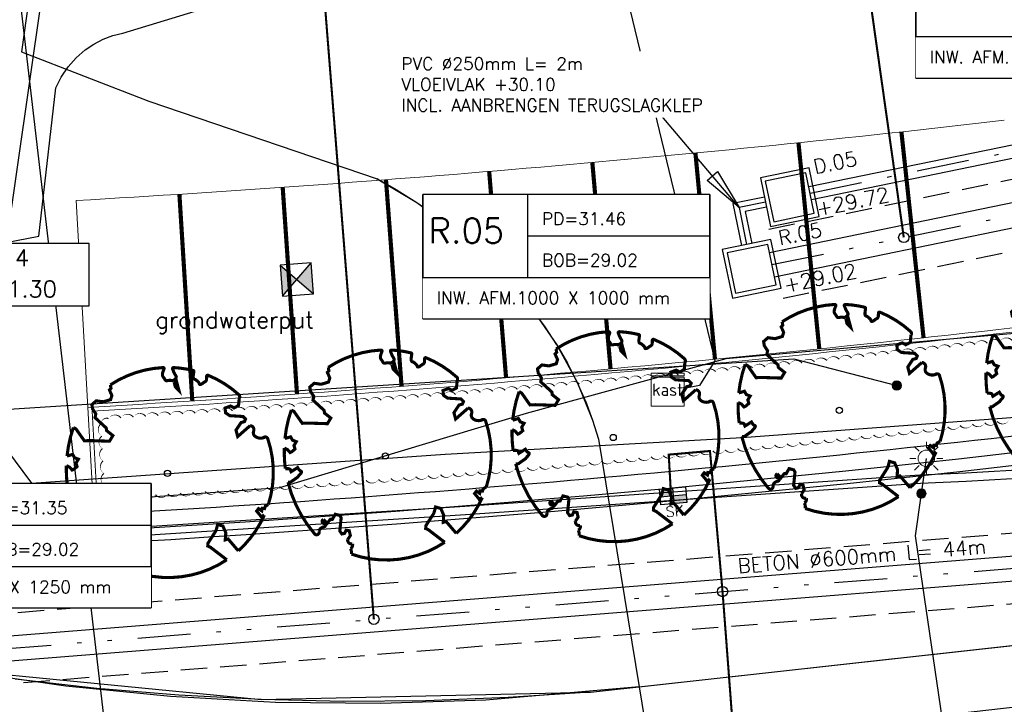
# Model space of a CAD drawing. Header units: metres. Extents: x 202952 to 203755, y 348959 to 349702.
# Tile 26 of 91: x 203208 to 203231, y 349342 to 349359. Entities that reach past the tile are written whole.
import ezdxf
from ezdxf.enums import TextEntityAlignment as Align

# ---------------------------------------------------------------- set-up
doc = ezdxf.new("R2010")
doc.units = ezdxf.units.M
for name, pattern in [('1-200 DASHDOT', [2.54, 1.27, -0.635, 0, -0.635]), ('1-200 DIVIDE', [3.175, 1.27, -0.635, 0, -0.635, 0, -0.635]), ('1-200 HIDDEN', [0.9525, 0.635, -0.3175]), ('PH 1-1 STREEP', [2, 1, -1])]:
    doc.linetypes.add(name, pattern=pattern)
for name, color, linetype in [('PH-BEST-KL-DATA_ZIGGO BV', 12, '1-200 ZIGGO'), ('PH-BEST-KL-ET_MIDDENSPANNING_ENEXIS', 12, '1-200 MIDDENSPANNING'), ('PH-BEST-KL-GAS_HOGEDRUK_ENEXIS', 12, '1-200 GASLEIDING HOGE DRUK'), ('PH-BEST-KL-LAAGSPANNING-ENEXIS', 12, '1-200 LAAGSPANNING'), ('PH-BEST-KL-WATER-WML-buiten gebruik', 11, '1-200 WML'), ('PH-BEST-PUT-HANDHAVEN', 84, 'Continuous'), ('PH-BEST-RIO-TEKST', 8, 'Continuous'), ('PH-INM-KANTVERHARDING', 253, 'Continuous'), ('PH-NIEUW-AFSCHEIDING MATERIAAL PARKEERVAK', 115, 'PH 1-1 STREEP'), ('PH-NIEUW-BAND-20-30', 115, 'Continuous'), ('PH-NIEUW-BEPLANTING- OMRANDING', 115, 'Continuous'), ('PH-NIEUW-BEPLANTING-BOOM', 98, 'Continuous'), ('PH-NIEUW-BEPLANTING-HAAG', 115, '1-200 BLOKHAAG'), ('PH-RIO-KOLK', 240, 'Continuous'), ('PH-RIO-KOLKAANSLUITING', 150, '1-200 HIDDEN'), ('PH-RIO-PUT-DWA', 240, 'Continuous'), ('PH-RIO-PUT-RWA', 150, 'Continuous'), ('PH-RIO-STRENG-DWA', 240, '1-200 DASHDOT'), ('PH-RIO-STRENG-INFILTRATIE', 8, '1-200 HIDDEN'), ('PH-RIO-STRENG-IT', 150, '1-200 DIVIDE'), ('PH-RIO-TEKST', 7, 'Continuous'), ('PH-RIO-TEKST-DWA-PUTTENSTAAT', 7, 'Continuous'), ('PH-RIO-VLOEIVLAKHOOGTE', 7, 'Continuous')]:
    doc.layers.add(name, color=color, linetype=linetype)
doc.layers.add('PH-NIEUW-AFSCHEIDING PARKEERVAK MAATVOERING', color=115, linetype='Continuous', lineweight=5)
doc.layers.add('PH-NIEUW-OPSLUITBAND-10', color=115, linetype='Continuous', lineweight=18)
doc.styles.add('NLCS-ISO', font='txt')
doc.styles.add('ROMANS', font='romans.shx')
doc.linetypes.add('1-200 BLOKHAAG', pattern='A,0,-0.035,[1,Gras.shx,S=5,R=0,X=0,Y=0.0025],-0.475', length=0.51)
doc.linetypes.add('1-200 GASLEIDING HOGE DRUK', pattern='A,1.5,-0.6,["GAS HD",ROMANS,S=0.24,R=0,X=-0.5,Y=-0.12],-1.1', length=3.2)
doc.linetypes.add('1-200 LAAGSPANNING', pattern='A,1.5,-0.6,["LS",ROMANS,S=0.24,R=0,X=-0.45,Y=-0.12],-0.05', length=2.15)
doc.linetypes.add('1-200 MIDDENSPANNING', pattern='A,1.5,-0.6,["MS",ROMANS,S=0.24,R=0,X=-0.5,Y=-0.12],-0.05', length=2.15)
doc.linetypes.add('1-200 WML', pattern='A,1.5,-0.6,["WML",ROMANS,S=0.24,R=0,X=-0.5,Y=-0.12],-0.3', length=2.4)
doc.linetypes.add('1-200 ZIGGO', pattern='A,1.5,-0.6,["ZIGGO",ROMANS,S=0.24,R=0,X=-0.5,Y=-0.12],-0.65', length=2.75)

# ---------------------------------------------------------------- blocks, each defined once
blk = doc.blocks.new('SKL-WTB_HULP_KAST-SO')
at = {"color": 0, "linetype": 'ByBlock', "lineweight": 18}
for points in [[(-2, 2), (2, 2), (2, 1.68), (-2, 1.68)], [(-2, 1.52), (2, 1.52), (2, -2), (-2, -2)]]:
    blk.add_lwpolyline(points, close=True, dxfattribs=at)
at = {"color": 0, "linetype": 'ByBlock', "lineweight": 18, "style": 'NLCS-ISO'}
blk.add_text('kast', height=1.5, dxfattribs=at).set_placement((0, 0), align=Align.MIDDLE_CENTER)
at = {"color": 0, "linetype": 'ByBlock', "lineweight": 18, "style": 'NLCS-ISO', "flags": 1}
for tag, p in [('TYPE', (2.5, 0)), ('LABEL', (2.5, -1.5)), ('OMSCHRIJVING', (2.5, -3))]:
    blk.add_attdef(tag, p, '', height=1, dxfattribs=at)
blk = doc.blocks.new('SKL-WTB_HULP_MOF-SO')
at = {"linetype": 'ByBlock', "lineweight": 18}
h = blk.add_hatch(color=0, dxfattribs=at)
h.dxf.hatch_style = 1
h.paths.add_polyline_path([(-0.5625, 0, 1), (0.5625, 0, 1)])
at = {"color": 0, "linetype": 'ByBlock', "lineweight": 18}
blk.add_circle((0, 0), 0.5625, dxfattribs=at)
at = {"color": 0, "linetype": 'ByBlock', "lineweight": 18, "style": 'NLCS-ISO', "flags": 1}
for tag, p in [('TYPE', (1.5, 0)), ('LABEL', (1.5, -1.5)), ('OMSCHRIJVING', (1.5, -3))]:
    blk.add_attdef(tag, p, '', height=1, dxfattribs=at)
blk = doc.blocks.new('SKL-WTB_HULP_OVERIG-SO')
at = {"color": 0, "linetype": 'ByBlock', "lineweight": 18}
for points in [[(-0.14, 0.14), (0.14, -0.14)], [(0.14, 0.14), (-0.14, -0.14)]]:
    blk.add_lwpolyline(points, dxfattribs=at)
at = {"color": 0, "linetype": 'ByBlock', "lineweight": 18, "style": 'NLCS-ISO', "flags": 1}
for tag, p in [('TYPE', (1.5, 0)), ('LABEL', (1.5, -1.5)), ('OMSCHRIJVING', (1.5, -3))]:
    blk.add_attdef(tag, p, '', height=1, dxfattribs=at)
blk = doc.blocks.new('SKL-ET_OV_LICHTMAST-SO')
at = {"color": 0, "linetype": 'ByBlock', "lineweight": 18}
for points in [[(-1.41, 1.41), (-0.88, 0.88)], [(0, 2), (0, 1.25)], [(0.88, 0.88), (1.41, 1.41)], [(-1.25, 0), (-2, 0)], [(2, 0), (1.25, 0)], [(-1.41, -1.41), (-0.88, -0.88)], [(0.88, -0.88), (1.41, -1.41)], [(0, -1.25), (0, -2)]]:
    blk.add_lwpolyline(points, dxfattribs=at)
blk.add_circle((0, 0), 1, dxfattribs=at)
blk = doc.blocks.new('*U12')
h = blk.add_hatch(color=256)
h.paths.add_polyline_path([(0, 0), (-0.375, 0.375), (-0.375, -0.375)])
h.paths.add_polyline_path([(0.375, 0.375), (0, 0), (0.375, -0.375)])
for p, q in [((-0.375, -0.375), (0.375, 0.375)), ((-0.375, 0.375), (0.375, -0.375))]:
    blk.add_line(p, q)
blk.add_lwpolyline([(-0.375, -0.375), (0.375, -0.375), (0.375, 0.375), (-0.375, 0.375)], close=True)
blk = doc.blocks.new('*U37')
at = {"const_width": 0.03}
blk.add_lwpolyline([(0.0865, 0.9424), (0.0882, 0.9444), (0.0899, 0.9462), (0.0915, 0.9478), (0.093, 0.9493), (0.0945, 0.9508), (0.096, 0.9523), (0.0974, 0.9539), (0.0989, 0.9558), (0.1003, 0.9579), (0.1016, 0.9604), (0.1026, 0.9635), (0.1033, 0.9672), (0.1035, 0.9716), (0.103, 0.9769), (0.1018, 0.9832), (0.0951, 1.0069, -0.52938), (0.1058, 1.0198, -0.087139), (0.4437, 0.9249, -0.372341), (0.4569, 0.8945), (0.4708, 0.8238), (0.436, 0.7892), (0.3984, 0.7971), (0.3534, 0.7633), (0.3706, 0.7205), (0.4172, 0.7055), (0.5424, 0.7342), (0.5729, 0.7174), (0.5699, 0.6905), (0.5414, 0.6729), (0.5154, 0.5883), (0.5486, 0.534), (0.6336, 0.6693, -0.504641), (0.6812, 0.6279, 0.331948), (0.7087, 0.5842, 0.282008), (0.7986, 0.6008), (0.7914, 0.597, -0.512156), (0.8325, 0.5967, -0.16076), (1.0189, -0.0112), (0.9955, -0.0338), (0.9953, -0.0588), (0.9724, -0.063), (0.9752, -0.0876), (0.9396, -0.0761), (0.9288, -0.1038), (0.9728, -0.1331), (0.9865, -0.1439), (1.0107, -0.1198, -0.106371), (0.8681, -0.5221), (0.7411, -0.4402), (0.7175, -0.4564), (0.7025, -0.389), (0.6572, -0.3347), (0.6047, -0.3352), (0.6059, -0.398), (0.5661, -0.5355), (0.5721, -0.5618), (0.601, -0.5659), (0.786, -0.6366, -0.236298), (-0.045, -1.0027, 0.159625), (-0.0694, -0.954, 0.350802), (-0.063, -0.9056, -0.504641), (-0.12, -0.8786), (-0.1061, -0.834), (-0.1295, -0.7925), (-0.1603, -0.7956), (-0.165, -0.8288), (-0.1884, -0.8423), (-0.2161, -0.8211), (-0.24, -0.695), (-0.2582, -0.6767), (-0.3044, -0.6782), (-0.3172, -0.733), (-0.3361, -0.7389), (-0.3538, -0.7846), (-0.4007, -0.7595, 0.733583), (-0.3835, -0.7945, -0.861625), (-0.374, -0.8255, 0.279978), (-0.4086, -0.8785), (-0.4072, -0.8805, -0.827056), (-0.4416, -0.9165, -0.116774), (-0.8304, -0.5113), (-0.8229, -0.5098), (-0.8167, -0.5081), (-0.8118, -0.5062), (-0.8079, -0.504), (-0.8049, -0.5018), (-0.8026, -0.4995), (-0.8009, -0.4972), (-0.7535, -0.4368), (-0.7525, -0.4347), (-0.7517, -0.4327), (-0.751, -0.4307), (-0.7503, -0.4287), (-0.7497, -0.4266), (-0.7489, -0.4245), (-0.7481, -0.4222), (-0.747, -0.4198), (-0.7457, -0.4171), (-0.7443, -0.4142), (-0.7427, -0.4112), (-0.741, -0.408), (-0.7394, -0.4048), (-0.7378, -0.4015), (-0.7364, -0.3982), (-0.7352, -0.3949), (-0.7342, -0.3918), (-0.7335, -0.3887), (-0.7331, -0.3858), (-0.733, -0.3831), (-0.7332, -0.3807), (-0.7336, -0.3786), (-0.7343, -0.3768), (-0.7353, -0.3754), (-0.7365, -0.3745), (-0.738, -0.3738), (-0.7397, -0.3735), (-0.7416, -0.3732), (-0.7436, -0.3731), (-0.7458, -0.3729), (-0.7481, -0.3725), (-0.7504, -0.372), (-0.7528, -0.3711), (-0.7552, -0.37), (-0.7577, -0.3686), (-0.7602, -0.367), (-0.7627, -0.3652), (-0.7653, -0.3633), (-0.7679, -0.3612), (-0.7706, -0.3591), (-0.7733, -0.357), (-0.776, -0.3548), (-0.7787, -0.3525), (-0.7813, -0.35), (-0.8299, -0.4057), (-0.8323, -0.403), (-0.8346, -0.4), (-0.8366, -0.3969), (-0.8385, -0.3935), (-0.8407, -0.3903), (-0.8438, -0.3875), (-0.8483, -0.3856), (-0.8548, -0.3849), (-0.8637, -0.3857), (-0.8758, -0.3885), (-0.8914, -0.3935, -0.040997), (-0.9582, -0.2054), (-0.9235, -0.2114), (-0.8925, -0.2313), (-0.876, -0.2163), (-0.8562, -0.1854), (-0.8752, -0.1563), (-0.8646, -0.1134), (-0.904, -0.1102), (-0.9304, -0.0846), (-0.9784, -0.116, -0.05814), (-0.9976, 0.1658), (-0.9704, 0.1604), (-0.8597, 0.0728), (-0.8119, 0.0894), (-0.6256, 0.1385), (-0.6098, 0.2), (-0.6818, 0.2287), (-0.6928, 0.2523), (-0.8243, 0.3168), (-0.8272, 0.3537), (-0.8716, 0.3914), (-0.8897, 0.428), (-0.8593, 0.4757), (-0.7915, 0.4863), (-0.7299, 0.5265), (-0.7292, 0.568), (-0.7676, 0.6133), (-0.7574, 0.6324), (-0.7726, 0.662, -0.13428), (-0.3328, 0.967, -0.541727), (-0.3193, 0.9566), (-0.3215, 0.9279), (-0.3211, 0.913), (-0.319, 0.9015), (-0.3158, 0.893), (-0.3116, 0.8867), (-0.307, 0.8821), (-0.3021, 0.8784), (-0.2974, 0.8752), (-0.2931, 0.8718), (-0.2892, 0.8684), (-0.2856, 0.865), (-0.2823, 0.8618), (-0.2791, 0.859), (-0.2759, 0.8567), (-0.2728, 0.8551), (-0.2695, 0.8543), (-0.266, 0.8545), (-0.2623, 0.8554), (-0.2585, 0.8569), (-0.2545, 0.8589), (-0.2505, 0.861), (-0.2463, 0.8633), (-0.2421, 0.8653), (-0.2379, 0.8671), (-0.2336, 0.8684), (-0.2294, 0.8693), (-0.2252, 0.87), (-0.2211, 0.8706), (-0.2171, 0.8712), (-0.2132, 0.8719), (-0.2096, 0.873), (-0.2061, 0.8744), (-0.2029, 0.8764), (-0.1999, 0.8789), (-0.1972, 0.8817), (-0.1947, 0.8848), (-0.1926, 0.8648), (-0.1881, 0.8597), (-0.1668, 0.8236), (-0.1221, 0.7992), (-0.1854, 0.9016), (-0.1842, 0.9047), (-0.1834, 0.9077), (-0.183, 0.9107), (-0.1832, 0.9136), (-0.1839, 0.9166), (-0.1854, 0.9195), (-0.1875, 0.9226), (-0.1905, 0.9258), (-0.1943, 0.9293), (-0.1988, 0.9333), (-0.2041, 0.9381), (-0.2099, 0.9438), (-0.2164, 0.9507), (-0.2235, 0.959), (-0.2399, 0.9802, -0.543104), (-0.2342, 0.9962, -0.046766), (-0.0468, 1.0235, -0.385168), (-0.0363, 1.0149), (-0.0305, 0.9765), (-0.0276, 0.9645), (-0.0243, 0.9561), (-0.0208, 0.9506), (-0.017, 0.9475), (-0.0132, 0.9459), (-0.0093, 0.9454), (-0.0055, 0.9452), (-0.0017, 0.9448), (0.0019, 0.9441), (0.0054, 0.9431), (0.0088, 0.942), (0.0122, 0.9407), (0.0154, 0.9393), (0.0186, 0.9379), (0.0217, 0.9364), (0.0248, 0.935), (0.0278, 0.9335), (0.0307, 0.9321), (0.0334, 0.9306), (0.036, 0.9291), (0.0383, 0.9275), (0.0404, 0.9259), (0.0422, 0.9241), (0.0438, 0.9223), (0.0451, 0.9204), (0.0462, 0.9185), (0.0473, 0.9168), (0.0483, 0.9152), (0.0494, 0.9138), (0.0506, 0.9128), (0.0521, 0.9121), (0.0537, 0.9118), (0.0556, 0.912), (0.0577, 0.9126), (0.06, 0.9135), (0.0623, 0.9148), (0.0647, 0.9165), (0.0672, 0.9184), (0.0696, 0.9207), (0.0719, 0.9232), (0.0742, 0.926), (0.0765, 0.9288), (0.0787, 0.9318), (0.0807, 0.9346), (0.0827, 0.9374), (0.0847, 0.94)], format="xyb", close=True, dxfattribs=at)
blk.add_circle((0, 0), 0.03)
blk = doc.blocks.new('*U30')
at = {"style": 'ROMANS'}
blk.add_attdef('VV', (0, 0), '', height=0.4, dxfattribs=at)
blk = doc.blocks.new('*U32')
for p, q in [((6.928, 1), (6.928, -1)), ((0, 0), (0, -1))]:
    blk.add_line(p, q)
blk.add_lwpolyline([(0, 2), (6.928, 2), (6.928, -1), (0, -1)], close=True)
blk.add_wipeout([(0, 2), (6.928, 2), (6.928, -1), (0, -1)])
for p, q in [((2.528, 2), (2.528, 0)), ((2.528, 1), (6.928, 1)), ((2.528, 0), (6.928, 0)), ((0, -1), (6.928, -1))]:
    blk.add_line(p, q)
blk.add_lwpolyline([(0, 2), (0, 0), (6.928, 0), (6.928, 2)], close=True)
at = {"style": 'ROMANS'}
for tag, p, height in [('P.NR', (0.139, 0.828), 0.6), ('PD', (2.877, 1.265), 0.3), ('BOB', (2.877, 0.265), 0.3), ('INW.AFM.', (0.338, -0.643), 0.3)]:
    blk.add_attdef(tag, p, '', height=height, dxfattribs=at)
blk = doc.blocks.new('*U48')
h = blk.add_hatch(color=256)
h.paths.add_polyline_path([(0, 0.374), (-0.315, 0.374), (-0.315, 0.187), (0, 0.187)])
h.paths.add_polyline_path([(0, 0.187), (0, 0), (0.315, 0), (0.315, 0.187)])
blk.add_lwpolyline([(0.315, 0), (-0.315, 0), (-0.315, 0.374), (0.315, 0.374)], close=True)
for points in [[(-0.315, 0.374), (0, 0.374), (0, 0)], [(-0.315, 0.187), (0.315, 0.187)]]:
    blk.add_lwpolyline(points)
at = {"style": 'ROMANS'}
blk.add_attdef('SK', (-0.214, -0.31), '', height=0.25, dxfattribs=at)
blk = doc.blocks.new('Puttenstaat bestaand')
blk.add_wipeout([(0, 0), (4, 0), (4, 1.5), (0, 1.5)])
blk.add_lwpolyline([(0, 0), (4, 0), (4, 1.5), (0, 1.5)], close=True)
at = {"style": 'ROMANS'}
for tag, p in [('NR', (0.066, 0.955)), ('PD', (0.066, 0.203))]:
    blk.add_attdef(tag, p, '', height=0.4, dxfattribs=at)

msp = doc.modelspace()

# ---------------------------------------------------------------- linework, layer by layer
at = {"layer": 'PH-BEST-KL-DATA_ZIGGO BV'}
for points in [[(203208.467, 349363.983), (203207.664, 349358.236), (203210.741, 349357.042), (203216.256, 349355.165), (203217.207, 349354.599), (203218.1, 349353.949), (203219.303, 349352.838), (203219.996, 349352.022), (203220.592, 349351.159), (203221.08, 349350.263), (203221.455, 349349.345), (203221.598, 349348.882), (203222.577, 349342.91)], [(203216.738, 349354.893), (203216.256, 349355.165)], [(203216.738, 349354.893), (203217.207, 349354.599), (203217.662, 349354.284)], [(203218.521, 349353.595), (203218.1, 349353.949), (203217.662, 349354.284)], [(203218.521, 349353.595), (203218.922, 349353.225), (203219.303, 349352.838)], [(203219.661, 349352.436), (203219.303, 349352.838)], [(203219.661, 349352.436), (203219.996, 349352.022)], [(203222.577, 349342.91), (203218.873, 349342.586), (203216.334, 349342.503), (203213.795, 349342.531), (203211.259, 349342.672), (203208.732, 349342.924), (203206.218, 349343.287), (203203.723, 349343.761), (203201.251, 349344.344), (203199.011, 349345.797), (203197.033, 349347.589), (203195.885, 349348.951), (203194.551, 349351.641), (203194.214, 349351.956), (203193.772, 349352.086)], [(203220.592, 349351.159), (203220.307, 349351.596), (203219.996, 349352.022)], [(203220.592, 349351.159), (203220.85, 349350.715)], [(203221.282, 349349.806), (203221.08, 349350.263), (203220.85, 349350.715)], [(203221.282, 349349.806), (203221.455, 349349.345)], [(203222.577, 349342.91), (203239.196, 349344.746), (203240.243, 349345.162), (203241.132, 349345.854), (203241.793, 349346.766), (203242.426, 349348.607), (203242.67, 349348.94), (203243.15, 349349.327)], [(203222.577, 349342.91), (203223.499, 349337.285)]]:
    msp.add_lwpolyline(points, dxfattribs=at)
at = {"layer": 'PH-BEST-KL-ET_MIDDENSPANNING_ENEXIS'}
for points in [[(203249.405, 349350.198), (203238.798, 349352.06), (203224.672, 349350.827), (203219.847, 349349.502), (203213.896, 349347.713), (203202.332, 349346.874), (203198.876, 349347.19), (203195.885, 349348.951)], [(203196.997, 349347.478), (203200.84, 349344.532), (203205.542, 349343.375), (203213.454, 349342.599), (203221.401, 349342.781), (203239.173, 349344.744), (203241.119, 349345.852), (203242.172, 349347.827), (203242.977, 349349.215), (203244.548, 349349.543), (203246.394, 349349.537), (203248.364, 349349.965)], [(203221.401, 349342.781), (203219.417, 349342.645), (203217.43, 349342.57), (203215.442, 349342.554), (203213.454, 349342.599), (203211.468, 349342.703), (203209.486, 349342.867), (203207.51, 349343.091)]]:
    msp.add_lwpolyline(points, dxfattribs=at)
at = {"layer": 'PH-BEST-KL-GAS_HOGEDRUK_ENEXIS'}
msp.add_lwpolyline([(203174.62, 349345.315), (203189.359, 349349.376), (203199.062, 349352.039), (203208.08, 349353.782), (203208.495, 349357.362), (203208.625, 349357.626), (203208.788, 349357.87), (203208.983, 349358.091), (203209.206, 349358.283), (203209.414, 349358.422), (203209.636, 349358.536), (203209.87, 349358.624), (203210.112, 349358.685), (203219.453, 349361.53), (203232.6, 349364.909), (203239.74, 349366.619), (203254.6, 349371.017), (203262.598, 349372.565), (203279.929, 349376.813), (203283.916, 349377.625), (203292.088, 349378.609), (203314.15, 349381.765)], dxfattribs=at)
at = {"layer": 'PH-BEST-KL-LAAGSPANNING-ENEXIS'}
for points in [[(203221.717, 349361.902), (203224.407, 349350.773), (203224.036, 349350.183), (203223.667, 349350.104)], [(203200.949, 349349.2), (203226.313, 349350.826), (203228.798, 349350.178)], [(203229.393, 349347.571), (203229.513, 349348.421)], [(203230.752, 349337.043), (203230.51, 349337.999), (203229.248, 349346.55), (203229.393, 349347.571)]]:
    msp.add_lwpolyline(points, dxfattribs=at)
at = {"layer": 'PH-BEST-KL-WATER-WML-buiten gebruik'}
for points in [[(203207.717, 349361.191), (203207.571, 349360), (203209.017, 349347.584)], [(203209.017, 349347.584), (203210.56, 349334.34)]]:
    msp.add_lwpolyline(points, dxfattribs=at)
at = {"layer": 'PH-INM-KANTVERHARDING'}
msp.add_line((203207.892, 349346.519), (203207.905, 349346.598), dxfattribs=at)
msp.add_lwpolyline([(203240.489, 349367.719), (203230.723, 349365.812), (203219.731, 349363.746), (203208.426, 349361.513), (203206.695, 349349.448), (203207.903, 349347.825), (203217.895, 349348.522), (203225.062, 349348.925), (203235.123, 349349.674), (203244.048, 349350.721), (203242.197, 349359.744), (203240.126, 349369.416)], dxfattribs=at)
at = {"layer": 'PH-INM-KANTVERHARDING', "flags": 128}
for points in [[(203209, 349365.609), (203207.724, 349365.794, 0.445737), (203207.215, 349365.368), (203206.182, 349357.746), (203205.064, 349349.446, 0.441718), (203207.893, 349346.389)], [(203208.983, 349365.48), (203207.706, 349365.666, 0.451184), (203207.345, 349365.357), (203206.311, 349357.728), (203205.193, 349349.431, 0.44137), (203207.892, 349346.519, 0.218557)], [(203207.905, 349346.598), (203218.252, 349347.258), (203229.358, 349348.022, 0.034889), (203246.941, 349349.982), (203252.791, 349351.19, 0.452769), (203253.058, 349351.513, 0.214159)]]:
    msp.add_lwpolyline(points, format="xyb", dxfattribs=at)
at = {"layer": 'PH-INM-KANTVERHARDING'}
msp.add_lwpolyline([(203207.893, 349346.389), (203218.265, 349347.058), (203229.369, 349347.823, 0.034889), (203246.979, 349349.785), (203252.816, 349350.992, 0.206717)], format="xyb", dxfattribs=at)
at = {"layer": 'PH-INM-KANTVERHARDING', "flags": 128}
msp.add_lwpolyline([(203207.905, 349346.598), (203207.903, 349347.825)], dxfattribs=at)
at = {"layer": 'PH-NIEUW-AFSCHEIDING MATERIAAL PARKEERVAK', "ltscale": 0.2, "transparency": 33554687, "const_width": 0.1}
for points in [[(203228.912, 349356.292), (203229.447, 349351.321)], [(203226.426, 349356.03), (203226.929, 349351.056)], [(203223.938, 349355.785), (203224.41, 349350.807)], [(203221.449, 349355.555), (203221.889, 349350.574)], [(203218.958, 349355.341), (203219.366, 349350.358)], [(203213.972, 349354.961), (203214.317, 349349.973)], [(203216.466, 349355.143), (203216.842, 349350.157)], [(203211.478, 349354.795), (203211.79, 349349.805)]]:
    msp.add_lwpolyline(points, dxfattribs=at)
at = {"layer": 'PH-NIEUW-AFSCHEIDING PARKEERVAK MAATVOERING', "lineweight": 13}
msp.add_lwpolyline([(203208.982, 349354.645), (203209.263, 349349.652)], dxfattribs=at)
msp.add_arc((203186.486, 349745.698), 391.7, 273.2924, 276.58353, dxfattribs=at)
at = {"layer": 'PH-NIEUW-BAND-20-30'}
for points in [[(203276.082, 349356.062), (203267.115, 349354.215, -0.036433), (203209.435, 349346.657)], [(203267.785, 349347.819, -0.028188), (203222.514, 349341.199)]]:
    msp.add_lwpolyline(points, format="xyb", dxfattribs=at)
for centre, radius, start, end in [((203186.486, 349745.698), 400, 273.29144, 281.63765), ((203209.223, 349350.351), 4, 172.3051, 273.2914), ((203209.223, 349350.351), 3.7, 172.3051, 273.2914), ((203186.486, 349745.698), 405.8, 275.08974, 281.54814)]:
    msp.add_arc(centre, radius, start, end, dxfattribs=at)
at = {"layer": 'PH-NIEUW-BEPLANTING- OMRANDING'}
msp.add_lwpolyline([(203231.519, 349349.348, 0, 0.03, -0.520567), (203231.221, 349349.314, 0, 0.03, -0.520567), (203230.923, 349349.281, 0, 0.03, -0.520567), (203230.625, 349349.248, 0, 0.03, -0.520567), (203230.326, 349349.214, 0, 0.03, -0.520567), (203230.028, 349349.182, 0, 0.03, -0.520567), (203229.73, 349349.149, 0, 0.03, -0.520567), (203229.432, 349349.117, 0, 0.03, -0.520567), (203229.134, 349349.084, 0, 0.03, -0.520567), (203228.835, 349349.052, 0, 0.03, -0.520567), (203228.537, 349349.021, 0, 0.03, -0.520567), (203228.239, 349348.989, 0, 0.03, -0.520567), (203227.94, 349348.958, 0, 0.03, -0.520567), (203227.642, 349348.927, 0, 0.03, -0.520567), (203227.343, 349348.896, 0, 0.03, -0.520567), (203227.045, 349348.865, 0, 0.03, -0.520567), (203226.747, 349348.835, 0, 0.03, -0.520567), (203226.448, 349348.805, 0, 0.03, -0.520567), (203226.15, 349348.775, 0, 0.03, -0.520567), (203225.851, 349348.745, 0, 0.03, -0.520567), (203225.552, 349348.716, 0, 0.03, -0.520567), (203225.254, 349348.686, 0, 0.03, -0.520567), (203224.955, 349348.657, 0, 0.03, -0.520567), (203224.657, 349348.628, 0, 0.03, -0.520567), (203224.358, 349348.6, 0, 0.03, -0.520567), (203224.059, 349348.572, 0, 0.03, -0.520567), (203223.761, 349348.543, 0, 0.03, -0.520567), (203223.462, 349348.515, 0, 0.03, -0.520567), (203223.163, 349348.488, 0, 0.03, -0.520567), (203222.865, 349348.46, 0, 0.03, -0.520567), (203222.566, 349348.433, 0, 0.03, -0.520567), (203222.267, 349348.406, 0, 0.03, -0.520567), (203221.968, 349348.379, 0, 0.03, -0.520567), (203221.669, 349348.353, 0, 0.03, -0.520567), (203221.371, 349348.326, 0, 0.03, -0.520567), (203221.072, 349348.3, 0, 0.03, -0.520567), (203220.773, 349348.274, 0, 0.03, -0.520567), (203220.474, 349348.249, 0, 0.03, -0.520567), (203220.175, 349348.223, 0, 0.03, -0.520567), (203219.876, 349348.198, 0, 0.03, -0.520567), (203219.577, 349348.173, 0, 0.03, -0.520567), (203219.278, 349348.148, 0, 0.03, -0.520567), (203218.979, 349348.124, 0, 0.03, -0.520567), (203218.68, 349348.099, 0, 0.03, -0.520567), (203218.381, 349348.075, 0, 0.03, -0.520567), (203218.082, 349348.051, 0, 0.03, -0.520567), (203217.783, 349348.028, 0, 0.03, -0.520567), (203217.484, 349348.004, 0, 0.03, -0.520567), (203217.185, 349347.981, 0, 0.03, -0.520567), (203216.886, 349347.958, 0, 0.03, -0.520567), (203216.587, 349347.935, 0, 0.03, -0.520567), (203216.287, 349347.913, 0, 0.03, -0.520567), (203215.988, 349347.89, 0, 0.03, -0.520567), (203215.689, 349347.868, 0, 0.03, -0.520567), (203215.39, 349347.847, 0, 0.03, -0.520567), (203215.091, 349347.825, 0, 0.03, -0.520567), (203214.791, 349347.804, 0, 0.03, -0.520567), (203214.492, 349347.782, 0, 0.03, -0.520567), (203214.193, 349347.761, 0, 0.03, -0.520567), (203213.894, 349347.741, 0, 0.03, -0.520567), (203213.594, 349347.72, 0, 0.03, -0.520567), (203213.295, 349347.7, 0, 0.03, -0.520567), (203212.996, 349347.68, 0, 0.03, -0.520567), (203212.696, 349347.66, 0, 0.03, -0.520567), (203212.397, 349347.64, 0, 0.03, -0.520567), (203212.098, 349347.621, 0, 0.03, -0.520567), (203211.798, 349347.602, 0, 0.03, -0.520567), (203211.499, 349347.583, 0, 0.03, -0.520567), (203211.199, 349347.564, 0, 0.03, -0.520567), (203210.9, 349347.546, 0, 0.03, -0.520567), (203210.6, 349347.528, 0, 0.03, -0.520567), (203210.301, 349347.51, 0, 0.03, -0.520567), (203210.002, 349347.492, 0, 0.03, -0.520567), (203209.702, 349347.474, 0, 0.03, -0.520567), (203209.672, 349347.76, 0, 0.03, -0.520567), (203209.655, 349348.059, 0, 0.03, -0.520567), (203209.638, 349348.359, 0, 0.03, -0.520567), (203209.621, 349348.658, 0, 0.03, -0.520567), (203209.604, 349348.958, 0, 0.03, -0.520567), (203209.586, 349349.257, 0, 0.03, -0.520567), (203209.766, 349349.381, 0, 0.03, -0.520567), (203210.066, 349349.399, 0, 0.03, -0.520567), (203210.365, 349349.417, 0, 0.03, -0.520567), (203210.665, 349349.435, 0, 0.03, -0.520567), (203210.964, 349349.453, 0, 0.03, -0.520567), (203211.263, 349349.472, 0, 0.03, -0.520567), (203211.563, 349349.491, 0, 0.03, -0.520567), (203211.862, 349349.51, 0, 0.03, -0.520567), (203212.162, 349349.529, 0, 0.03, -0.520567), (203212.461, 349349.549, 0, 0.03, -0.520567), (203212.76, 349349.568, 0, 0.03, -0.520567), (203213.06, 349349.588, 0, 0.03, -0.520567), (203213.359, 349349.609, 0, 0.03, -0.520567), (203213.658, 349349.629, 0, 0.03, -0.520567), (203213.958, 349349.65, 0, 0.03, -0.520567), (203214.257, 349349.671, 0, 0.03, -0.520567), (203214.556, 349349.692, 0, 0.03, -0.520567), (203214.855, 349349.713, 0, 0.03, -0.520567), (203215.155, 349349.734, 0, 0.03, -0.520567), (203215.454, 349349.756, 0, 0.03, -0.520567), (203215.753, 349349.778, 0, 0.03, -0.520567), (203216.052, 349349.801, 0, 0.03, -0.520567), (203216.351, 349349.823, 0, 0.03, -0.520567), (203216.651, 349349.846, 0, 0.03, -0.520567), (203216.95, 349349.869, 0, 0.03, -0.520567), (203217.249, 349349.892, 0, 0.03, -0.520567), (203217.548, 349349.915, 0, 0.03, -0.520567), (203217.847, 349349.939, 0, 0.03, -0.520567), (203218.146, 349349.962, 0, 0.03, -0.520567), (203218.445, 349349.986, 0, 0.03, -0.520567), (203218.744, 349350.011, 0, 0.03, -0.520567), (203219.043, 349350.035, 0, 0.03, -0.520567), (203219.342, 349350.06, 0, 0.03, -0.520567), (203219.641, 349350.085, 0, 0.03, -0.520567), (203219.94, 349350.11, 0, 0.03, -0.520567), (203220.239, 349350.135, 0, 0.03, -0.520567), (203220.538, 349350.161, 0, 0.03, -0.520567), (203220.837, 349350.187, 0, 0.03, -0.520567), (203221.135, 349350.213, 0, 0.03, -0.520567), (203221.434, 349350.239, 0, 0.03, -0.520567), (203221.733, 349350.266, 0, 0.03, -0.520567), (203222.032, 349350.293, 0, 0.03, -0.520567), (203222.331, 349350.32, 0, 0.03, -0.520567), (203222.629, 349350.347, 0, 0.03, -0.520567), (203222.928, 349350.374, 0, 0.03, -0.520567), (203223.227, 349350.402, 0, 0.03, -0.520567), (203223.526, 349350.43, 0, 0.03, -0.520567), (203223.824, 349350.458, 0, 0.03, -0.520567), (203224.123, 349350.486, 0, 0.03, -0.520567), (203224.422, 349350.515, 0, 0.03, -0.520567), (203224.72, 349350.543, 0, 0.03, -0.520567), (203225.019, 349350.572, 0, 0.03, -0.520567), (203225.317, 349350.602, 0, 0.03, -0.520567), (203225.616, 349350.631, 0, 0.03, -0.520567), (203225.914, 349350.661, 0, 0.03, -0.520567), (203226.213, 349350.691, 0, 0.03, -0.520567), (203226.511, 349350.721, 0, 0.03, -0.520567), (203226.81, 349350.751, 0, 0.03, -0.520567), (203227.108, 349350.782, 0, 0.03, -0.520567), (203227.407, 349350.813, 0, 0.03, -0.520567), (203227.705, 349350.844, 0, 0.03, -0.520567), (203228.004, 349350.875, 0, 0.03, -0.520567), (203228.302, 349350.906, 0, 0.03, -0.520567), (203228.6, 349350.938, 0, 0.03, -0.520567), (203228.899, 349350.97, 0, 0.03, -0.520567), (203229.197, 349351.002, 0, 0.03, -0.520567), (203229.495, 349351.035, 0, 0.03, -0.520567), (203229.793, 349351.067, 0, 0.03, -0.520567), (203230.091, 349351.1, 0, 0.03, -0.520567), (203230.39, 349351.133, 0, 0.03, -0.520567), (203230.688, 349351.166, 0, 0.03, -0.520567), (203230.986, 349351.2, 0, 0.03, -0.520567), (203231.284, 349351.234, 0, 0.03, -0.520567), (203231.582, 349351.268, 0, 0.03, -0.520567)], format="xyseb", dxfattribs=at)
at = {"layer": 'PH-NIEUW-BEPLANTING-HAAG', "ltscale": 1.3}
msp.add_lwpolyline([(203235.541, 349349.423, -0.016368), (203209.512, 349347.062, -0.016368)], format="xyb", dxfattribs=at)
at = {"layer": 'PH-NIEUW-OPSLUITBAND-10'}
msp.add_line((203209.435, 349346.658), (203209.263, 349349.652), dxfattribs=at)
msp.add_lwpolyline([(203209.535, 349346.663), (203209.369, 349349.558, 0.016365), (203235.231, 349351.903)], format="xyb", dxfattribs=at)
msp.add_arc((203186.486, 349745.698), 396.7, 273.29146, 277.07067, dxfattribs=at)
at = {"layer": 'PH-RIO-KOLKAANSLUITING', "const_width": 0.05}
for points in [[(203226.796, 349361.921), (203226.733, 349362.417), (203227.727, 349362.524), (203228.968, 349353.753)], [(203214.981, 349359.499), (203216.173, 349344.537)], [(203223.349, 349347.513), (203223.293, 349348.511), (203224.289, 349348.599), (203224.592, 349345.207)], [(203223.911, 349341.326), (203223.922, 349340.825), (203224.919, 349340.907), (203224.592, 349345.207)]]:
    msp.add_lwpolyline(points, dxfattribs=at)
at = {"layer": 'PH-RIO-KOLKAANSLUITING', "linetype": 'Continuous'}
for centre in [(203228.968, 349353.753), (203224.592, 349345.207), (203216.173, 349344.537)]:
    msp.add_circle(centre, 0.125, dxfattribs=at)
at = {"layer": 'PH-RIO-PUT-DWA', "linetype": 'Continuous'}
for points in [[(203225.749, 349354.016), (203226.924, 349354.258), (203226.682, 349355.434), (203225.507, 349355.192)], [(203225.827, 349354.134), (203226.806, 349354.336), (203226.604, 349355.316), (203225.625, 349355.114)]]:
    msp.add_lwpolyline(points, close=True, dxfattribs=at)
at = {"layer": 'PH-RIO-PUT-RWA', "linetype": 'Continuous'}
for points in [[(203224.829, 349352.288), (203226.004, 349352.53), (203225.762, 349353.705), (203224.587, 349353.463)], [(203224.906, 349352.406), (203225.886, 349352.607), (203225.684, 349353.587), (203224.705, 349353.385)]]:
    msp.add_lwpolyline(points, close=True, dxfattribs=at)
at = {"layer": 'PH-RIO-STRENG-DWA', "linetype": 'Continuous'}
for p, q in [((203226.673, 349354.98), (203271.49, 349364.21)), ((203226.737, 349354.672), (203271.554, 349363.902))]:
    msp.add_line(p, q, dxfattribs=at)
at = {"layer": 'PH-RIO-STRENG-DWA'}
msp.add_line((203226.705, 349354.826), (203271.522, 349364.056), dxfattribs=at)
at = {"layer": 'PH-RIO-STRENG-INFILTRATIE'}
for p, q in [((203203.782, 349344.402), (203247.141, 349347.856)), ((203203.917, 349342.708), (203247.276, 349346.161))]:
    msp.add_line(p, q, dxfattribs=at)
for points in [[(203225.711, 349353.95), (203271.5, 349363.38), (203273.575, 349353.307)], [(203226.054, 349352.285), (203270.178, 349361.372), (203271.91, 349352.964)]]:
    msp.add_lwpolyline(points, dxfattribs=at)
at = {"layer": 'PH-RIO-STRENG-IT', "linetype": 'Continuous'}
for p, q in [((203225.724, 349353.391), (203270.289, 349362.569)), ((203225.846, 349352.803), (203270.41, 349361.982)), ((203203.726, 349343.846), (203247.147, 349347.305)), ((203203.773, 349343.248), (203247.269, 349346.712))]:
    msp.add_line(p, q, dxfattribs=at)
at = {"layer": 'PH-RIO-STRENG-IT'}
for p, q in [((203225.785, 349353.097), (203270.35, 349362.276)), ((203203.749, 349343.547), (203247.208, 349347.009))]:
    msp.add_line(p, q, dxfattribs=at)
at = {"layer": 'PH-RIO-STRENG-IT', "linetype": 'Continuous'}
for points in [[(203225.603, 349354.726), (203224.844, 349354.57), (203225.052, 349353.559)], [(203225.653, 349354.482), (203225.139, 349354.376), (203225.297, 349353.609)]]:
    msp.add_lwpolyline(points, dxfattribs=at)
at = {"layer": 'PH-RIO-STRENG-IT', "linetype": 'Continuous', "flags": 128}
msp.add_lwpolyline([(203225.628, 349354.604), (203224.991, 349354.473), (203225.174, 349353.584)], dxfattribs=at)
at = {"layer": 'PH-RIO-TEKST'}
for points in [[(203224.991, 349354.473), (203222.81, 349357.047)], [(203224.991, 349354.473), (203224.217, 349355.126), (203224.474, 349355.344), (203224.991, 349354.473)]]:
    msp.add_lwpolyline(points, dxfattribs=at)

# ---------------------------------------------------------------- block references
at = {"layer": 'PH-BEST-KL-LAAGSPANNING-ENEXIS', "xscale": 0.2, "yscale": 0.2, "zscale": 0.2}
for name, p in [('SKL-WTB_HULP_KAST-SO', (203223.268, 349350.079)), ('SKL-WTB_HULP_MOF-SO', (203228.798, 349350.178)), ('SKL-WTB_HULP_OVERIG-SO', (203223.667, 349350.104)), ('SKL-ET_OV_LICHTMAST-SO', (203229.513, 349348.421)), ('SKL-WTB_HULP_MOF-SO', (203229.393, 349347.571))]:
    msp.add_blockref(name, p, dxfattribs=at)
at = {"layer": 'PH-BEST-PUT-HANDHAVEN', "rotation": 3.989558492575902}
msp.add_blockref('*U12', (203214.314, 349352.739), dxfattribs=at)
at = {"layer": 'PH-NIEUW-BEPLANTING-BOOM', "xscale": 2.5, "yscale": 2.5, "zscale": 2.5, "rotation": 343.4615725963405}
for p in [(203233.397, 349350.301), (203227.411, 349349.582), (203221.952, 349348.924), (203216.453, 349348.481), (203211.191, 349348.058)]:
    msp.add_blockref('*U37', p, dxfattribs=at)
at = {"layer": 'PH-RIO-KOLK', "rotation": 5.068029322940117}
msp.add_blockref('*U48', (203223.416, 349347.331), dxfattribs=at).add_auto_attribs({'SK': 'SK'})
at = {"layer": 'PH-RIO-VLOEIVLAKHOOGTE'}
ref = msp.add_blockref('*U30', (203226.836, 349354.476), dxfattribs=dict(at, xscale=0.9, yscale=0.9, zscale=0.9))
ref.add_attrib('VV', '+29.72', (203226.893, 349354.264), dxfattribs={"layer": '0', "height": 0.36, "rotation": 11.6376, "style": 'ROMANS'})
ref = msp.add_blockref('*U30', (203226.05, 349352.632), dxfattribs=dict(at, xscale=0.9, yscale=0.9, zscale=0.9))
ref.add_attrib('VV', '+29.02', (203226.107, 349352.42), dxfattribs={"layer": '0', "height": 0.36, "rotation": 11.6376, "style": 'ROMANS'})

# ---------------------------------------------------------------- texts
at = {"layer": 'PH-BEST-RIO-TEKST', "style": 'ROMANS'}
msp.add_text('grondwaterput', height=0.4, dxfattribs=at).set_placement((203210.899, 349351.963), align=Align.TOP_LEFT)
at = {"layer": 'PH-RIO-PUT-DWA', "linetype": 'Continuous', "insert": (203226.754, 349355.624), "char_height": 0.35, "attachment_point": 1, "rotation": 11.6376, "style": 'ROMANS'}
msp.add_mtext_dynamic_manual_height_columns('D.05', width=1.33112, gutter_width=1, heights=[0], dxfattribs=at)
at = {"layer": 'PH-RIO-PUT-RWA', "linetype": 'Continuous', "insert": (203225.906, 349353.904), "char_height": 0.35, "attachment_point": 1, "rotation": 11.6376, "style": 'ROMANS'}
msp.add_mtext_dynamic_manual_height_columns('R.05', width=1.33112, gutter_width=1, heights=[0], dxfattribs=at)
at = {"layer": 'PH-RIO-TEKST', "style": 'ROMANS'}
msp.add_text('BETON %%c600mm L= 44m ', height=0.35, rotation=4.554, dxfattribs=at).set_placement((203224.97, 349345.648))

# ---------------------------------------------------------------- next in the draw order: block references
at = {"layer": 'PH-RIO-TEKST-DWA-PUTTENSTAAT'}
for name, p, values in [('*U32', (203229.258, 349358.6), {'P.NR': 'D.05', 'PD': 'PD=31.50', 'BOB': 'BOB=29.72', 'INW.AFM.': 'INW. AFM.1000 X 1000 mm'}), ('*U32', (203217.355, 349352.789), {'P.NR': 'R.05', 'PD': 'PD=31.46', 'BOB': 'BOB=29.02', 'INW.AFM.': 'INW. AFM.1000 X 1000 mm'}), ('Puttenstaat bestaand', (203205.3, 349352.106), {'PD': 'PD=+31.30', 'NR': 'Nr.50114'}), ('*U32', (203203.867, 349345.811), {'P.NR': 'R.01', 'PD': 'PD=31.35', 'BOB': 'BOB=29.02', 'INW.AFM.': 'INW. AFM.1250 X 1250 mm'})]:
    msp.add_blockref(name, p, dxfattribs=at).add_auto_attribs(values)

# ---------------------------------------------------------------- next in the draw order: texts
at = {"layer": 'PH-RIO-TEKST', "insert": (203216.836, 349358.097), "char_height": 0.3, "attachment_point": 1, "style": 'ROMANS', "bg_fill": 3, "box_fill_scale": 1.5, "bg_fill_color": 256, "bg_fill_transparency": 0}
msp.add_mtext_dynamic_manual_height_columns('PVC %%C250mm L= 2m \\PVLOEIVLAK +30.10\\PINCL. AANBRENGEN TERUGSLAGKLEP', width=8.19754, gutter_width=2, heights=[0], dxfattribs=at)

doc.saveas('drawing.dxf')
